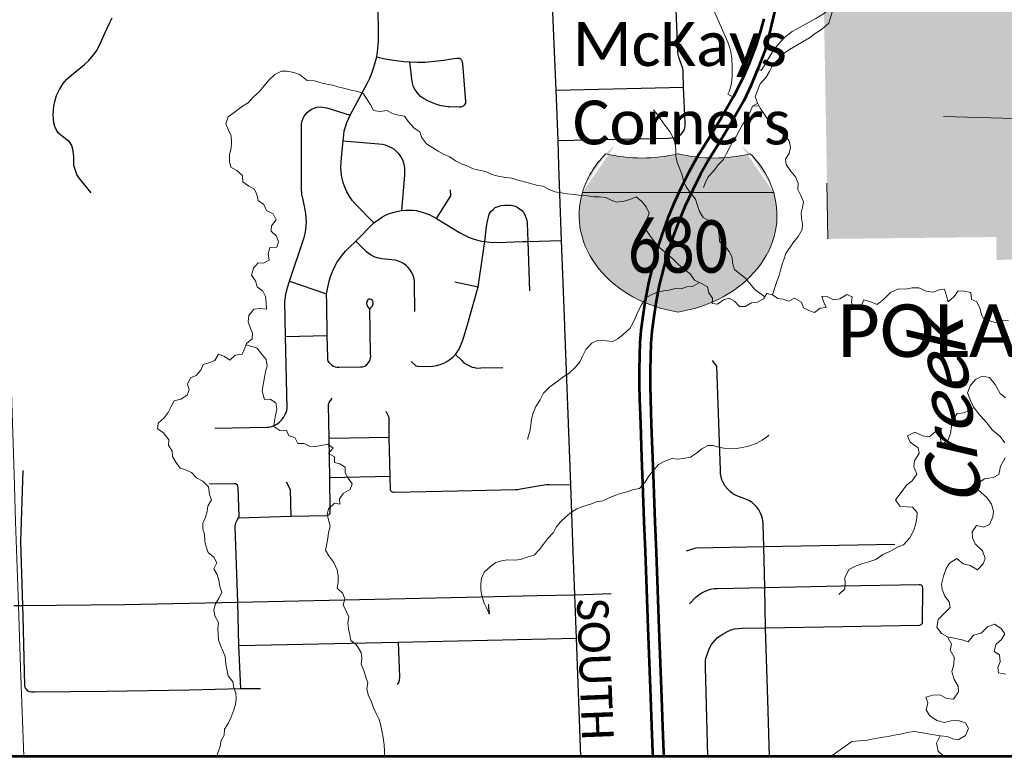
# Model space of a CAD drawing. Header units: feet. Extents: x 14.58 to 21.38, y 7.74 to 14.55.
# Tile 5 of 73: x 17.58 to 19.35, y 7.75 to 9.07. Entities that reach past the tile are written whole.
import ezdxf

# ---------------------------------------------------------------- set-up
doc = ezdxf.new("R2010")
doc.units = ezdxf.units.FT
doc.header["$LTSCALE"] = 20
doc.header["$MEASUREMENT"] = 0
doc.linetypes.add('DGN1', pattern=[0.206429, 0, -0.206429])
doc.linetypes.add('rr2', pattern=[0])
for name, color, linetype, lineweight in [('GM_X_City_Street', 7, 'Continuous', 0), ('GM_X_Corporation', 7, 'DGN1', 13), ('GM_X_Corporation_Text', 7, 'Continuous', 13), ('GM_X_County_Road', 3, 'Continuous', 30), ('GM_X_County_Road_Text', 3, 'Continuous', 0), ('GM_X_Interchange_Ramps', 1, 'Continuous', 13), ('GM_X_Interstate_Route', 1, 'Continuous', 53), ('GM_X_Interstate_Shield', 7, 'Continuous', 0), ('GM_X_Minor_Lake', 5, 'Continuous', 0), ('GM_X_Minor_River', 5, 'Continuous', 0), ('GM_X_Minor_River_Text', 5, 'Continuous', 0), ('GM_X_Rail_Line', 7, 'rr2', 13), ('GM_X_Unincorporated_Text', 7, 'Continuous', 0)]:
    doc.layers.add(name, color=color, linetype=linetype, lineweight=lineweight)
doc.layers.add('GM_X_Interstate_Location', color=7, linetype='Continuous', lineweight=13, plot=False)
doc.layers.add('GM_X_Township_Road', color=252, linetype='Continuous', lineweight=30, true_color=0x696969)
doc.styles.add('Slanted Normal (0.14) Font 31', font='dgn031.shx', dxfattribs={"height": 0.14})

# ---------------------------------------------------------------- blocks, each defined once
blk = doc.blocks.new('DGN_COMPLEXSHAPE12')
at = {"layer": 'GM_X_Interstate_Shield', "color": 1, "linetype": 'Continuous', "lineweight": 0}
for p, q in [((18.6345, 8.8325), (18.6345, 8.8325)), ((18.7642, 8.8325), (18.7642, 8.8325)), ((18.8939, 8.8325), (18.8939, 8.8325)), ((18.9359, 8.763), (18.5925, 8.763)), ((18.5925, 8.763), (18.5925, 8.763)), ((18.9359, 8.763), (18.9359, 8.763))]:
    blk.add_line(p, q, dxfattribs=at)
for centre, start_param, end_param in [((18.8086, 8.7224), 2.47259, 2.911027), ((18.6993, 9.0023), 4.415841, 5.008937), ((18.829, 9.0023), 4.415841, 5.008937), ((18.7198, 8.7224), 0.230566, 0.669003)]:
    blk.add_ellipse(centre, major_axis=(0.2219, 0), ratio=0.8, start_param=start_param, end_param=end_param, dxfattribs=at)
blk = doc.blocks.new('DGN_COMPLEXSHAPE13')
at = {"layer": 'GM_X_Interstate_Shield', "color": 5, "lineweight": 0}
for p, q in [((18.9359, 8.763), (18.5925, 8.763)), ((18.5925, 8.763), (18.5925, 8.763)), ((18.9359, 8.763), (18.9359, 8.763)), ((18.7642, 8.5484), (18.7642, 8.5484))]:
    blk.add_line(p, q, dxfattribs=at)
for centre, start_param, end_param in [((18.8086, 8.7224), 2.911027, 4.511031), ((18.7198, 8.7224), 4.913747, 6.513751)]:
    blk.add_ellipse(centre, major_axis=(0.2219, 0), ratio=0.8, start_param=start_param, end_param=end_param, dxfattribs=at)
blk = doc.blocks.new('M1-1_32')
at = {"layer": 'GM_X_Interstate_Shield', "linetype": 'rr2'}
h = blk.add_hatch(color=1, dxfattribs=at)
edge = h.paths.add_edge_path()
edge.add_line((-0.1717, 0.0666), (-0.1717, 0.0666))
edge.add_ellipse((0.0444, 0.026), major_axis=(0.2219, 0), ratio=0.8, start_angle=501.669, end_angle=526.7896, ccw=False)
edge.add_line((-0.1297, 0.1361), (-0.1297, 0.1361))
edge.add_ellipse((-0.0649, 0.3059), major_axis=(0.2219, 0), ratio=0.8, start_angle=253.0091, end_angle=286.9909)
edge.add_line((0, 0.1361), (0, 0.1361))
edge.add_ellipse((0.0649, 0.3059), major_axis=(0.2219, 0), ratio=0.8, start_angle=253.0091, end_angle=286.9909)
edge.add_line((0.1297, 0.1361), (0.1297, 0.1361))
edge.add_ellipse((-0.0444, 0.026), major_axis=(0.2219, 0), ratio=0.8, start_angle=373.2104, end_angle=398.331, ccw=False)
edge.add_line((0.1717, 0.0666), (0.1717, 0.0666))
edge.add_line((0.1717, 0.0666), (-0.1717, 0.0666))
h = blk.add_hatch(color=5, dxfattribs=at)
edge = h.paths.add_edge_path()
edge.add_line((-0.1717, 0.0666), (-0.1717, 0.0666))
edge.add_ellipse((0.0444, 0.026), major_axis=(0.2219, 0), ratio=0.8, start_angle=166.7896, end_angle=258.463)
edge.add_line((0, -0.148), (0, -0.148))
edge.add_ellipse((-0.0444, 0.026), major_axis=(0.2219, 0), ratio=0.8, start_angle=-78.463, end_angle=13.2104)
edge.add_line((0.1717, 0.0666), (0.1717, 0.0666))
edge.add_line((0.1717, 0.0666), (-0.1717, 0.0666))
at = {"layer": 'GM_X_Interstate_Shield', "color": 1, "linetype": 'Continuous', "lineweight": 0}
blk.add_blockref('DGN_COMPLEXSHAPE12', (-18.7642, -8.6964), dxfattribs=at)
at = {"layer": 'GM_X_Interstate_Shield', "color": 5, "lineweight": 0}
blk.add_blockref('DGN_COMPLEXSHAPE13', (-18.7642, -8.6964), dxfattribs=at)
at = {"layer": 'GM_X_Interstate_Shield', "color": 7, "linetype": 'Continuous', "lineweight": 0, "true_color": 0xffffff, "insert": (0, -0.0786), "char_height": 0.094697, "attachment_point": 8, "line_spacing_factor": 0.8, "style": 'Slanted Normal (0.14) Font 31'}
blk.add_mtext('{\\fCalibri Light|b0|i0|c0|p34;\\W0.8;680}', dxfattribs=at)

msp = doc.modelspace()

# ---------------------------------------------------------------- hatches: boundary and pattern name
at = {"layer": 'GM_X_Corporation', "linetype": 'rr2', "true_color": 0x009696}
msp.add_hatch(color=134, dxfattribs=at).paths.add_polyline_path([(19.0332, 8.6798), (19.0245, 9.1758), (19.3106, 9.188), (19.3993, 9.1918), (19.3865, 9.3379), (19.3808, 9.4031), (19.1489, 9.3982), (19.1486, 9.4533), (19.1482, 9.532), (19.1476, 9.6329), (19.147, 9.7549), (19.1465, 9.8395), (19.146, 9.9342), (19.1457, 9.9801), (19.2138, 9.9802), (19.4995, 9.9804), (19.4958, 10.0849), (19.7263, 10.0885), (19.73, 9.8978), (19.7307, 9.8594), (19.6936, 9.858), (19.7376, 9.6865), (19.8374, 9.6865), (19.8404, 9.674), (20.0105, 9.6758), (20.0186, 9.6759), (20.0241, 9.4342), (20.0242, 9.4146), (20.0105, 9.1615), (20.1407, 9.1639), (20.1461, 9.1035), (20.2156, 9.1054), (20.2643, 9.1067), (20.2682, 9.0217), (20.4857, 9.0264), (20.4862, 8.8236), (20.4509, 8.8244), (20.2766, 8.7333), (20.1743, 8.7034), (20.0946, 8.8274), (19.9973, 8.7653), (19.906, 8.7104), (19.8934, 8.551), (19.8775, 8.5487), (19.8578, 8.5451), (19.8404, 8.5388), (19.8237, 8.5349), (19.8092, 8.5328), (19.814, 8.5427), (19.7958, 8.5497), (19.7836, 8.5586), (19.772, 8.5687), (19.7678, 8.5743), (19.7638, 8.5839), (19.7625, 8.5941), (19.7371, 8.6089), (19.7003, 8.5783), (19.6314, 8.551), (19.6136, 8.5622), (19.569, 8.5554), (19.5632, 8.5994), (19.5379, 8.6471), (19.5204, 8.6494), (19.3356, 8.6417), (19.3351, 8.6831)])

# ---------------------------------------------------------------- linework, layer by layer
at = {"layer": 'GM_X_City_Street'}
msp.add_line((19.2404, 8.8996), (19.4914, 8.8921), dxfattribs=at)
at = {"layer": 'GM_X_Corporation', "flags": 128}
msp.add_lwpolyline([(19.0332, 8.6798), (19.0245, 9.1758), (19.3106, 9.188), (19.3993, 9.1918), (19.3865, 9.3379), (19.3808, 9.4031), (19.1489, 9.3982), (19.1486, 9.4533), (19.1482, 9.532), (19.1476, 9.6329), (19.147, 9.7549), (19.1465, 9.8395), (19.146, 9.9342), (19.1457, 9.9801), (19.2138, 9.9802), (19.4995, 9.9804), (19.4958, 10.0849), (19.7263, 10.0885), (19.73, 9.8978), (19.7307, 9.8594), (19.6936, 9.858), (19.7376, 9.6865), (19.8374, 9.6865), (19.8404, 9.674), (20.0105, 9.6758), (20.0186, 9.6759), (20.0241, 9.4342), (20.0242, 9.4146), (20.0105, 9.1615), (20.1407, 9.1639), (20.1461, 9.1035), (20.2156, 9.1054), (20.2643, 9.1067), (20.2682, 9.0217), (20.4857, 9.0264), (20.4862, 8.8236), (20.4509, 8.8244), (20.2766, 8.7333), (20.1743, 8.7034), (20.0946, 8.8274), (19.9973, 8.7653), (19.906, 8.7104), (19.8934, 8.551), (19.8775, 8.5487), (19.8578, 8.5451), (19.8404, 8.5388), (19.8237, 8.5349), (19.8092, 8.5328), (19.814, 8.5427), (19.7958, 8.5497), (19.7836, 8.5586), (19.772, 8.5687), (19.7678, 8.5743), (19.7638, 8.5839), (19.7625, 8.5941), (19.7371, 8.6089), (19.7003, 8.5783), (19.6314, 8.551), (19.6136, 8.5622), (19.569, 8.5554), (19.5632, 8.5994), (19.5379, 8.6471), (19.5204, 8.6494), (19.3356, 8.6417), (19.3351, 8.6831), (19.0332, 8.6798)], dxfattribs=at)
at = {"layer": 'GM_X_County_Road', "flags": 128}
for points in [[(18.5611, 8.5208), (18.5609, 8.5247), (18.5553, 8.677), (18.5505, 8.811), (18.5489, 8.8561), (18.5453, 8.9466), (18.5398, 9.086), (18.5372, 9.1706), (18.5296, 9.3761), (18.527, 9.4517), (18.5219, 9.5817), (18.509, 9.9262), (18.5061, 10.0173)], [(18.5899, 7.7517), (18.5818, 7.9636), (18.5788, 8.0413), (18.5762, 8.1193), (18.5716, 8.2386), (18.5665, 8.3808), (18.5611, 8.5208)]]:
    msp.add_lwpolyline(points, dxfattribs=at)
at = {"layer": 'GM_X_Interchange_Ramps', "flags": 128}
for points in [[(18.819, 9.1768), (18.8185, 9.1642), (18.8194, 9.1198), (18.8225, 9.1053), (18.8279, 9.0915), (18.844, 9.0543), (18.8533, 9.0327), (18.8581, 9.018), (18.8605, 9.0038), (18.8614, 8.9883), (18.8613, 8.9721), (18.8599, 8.9588), (18.8568, 8.9456), (18.8535, 8.9392), (18.8633, 8.934)], [(18.9075, 8.9847), (18.9131, 8.9818), (18.9187, 8.99), (18.9272, 9.0043), (18.9357, 9.0183), (18.9443, 9.0288), (18.9554, 9.0409), (18.9692, 9.0515), (19.0115, 9.075), (19.0272, 9.0846), (19.0364, 9.0941), (19.0424, 9.1042), (19.0461, 9.1166), (19.0475, 9.1298), (19.0475, 9.1717), (19.047, 9.1817)]]:
    msp.add_lwpolyline(points, dxfattribs=at)
at = {"layer": 'GM_X_Interstate_Route', "flags": 128}
for points in [[(18.937, 9.0868), (18.932, 9.0642), (18.9264, 9.0412), (18.9197, 9.0173), (18.9075, 8.9847), (18.895, 8.9545), (18.882, 8.9275), (18.8616, 8.8907), (18.8379, 8.8523), (18.8185, 8.8201), (18.804, 8.7948), (18.7906, 8.768), (18.7771, 8.7393), (18.7664, 8.7127), (18.7555, 8.6844), (18.7456, 8.6551), (18.7379, 8.6268), (18.7303, 8.5967), (18.7247, 8.5679), (18.7213, 8.5444), (18.7171, 8.5145), (18.7157, 8.4926), (18.7147, 8.4686), (18.714, 8.4436), (18.7142, 8.4153), (18.7147, 8.3924), (18.7163, 8.347), (18.7186, 8.2866), (18.7203, 8.2403), (18.7227, 8.1715), (18.7247, 8.1179), (18.7273, 8.0503), (18.7298, 7.981), (18.7323, 7.9187), (18.7344, 7.8566), (18.7364, 7.8052), (18.7382, 7.7581), (18.7385, 7.7517)], [(18.9182, 9.0744), (18.9108, 9.0486), (18.9037, 9.0257), (18.8915, 8.9932), (18.8807, 8.9682), (18.8633, 8.934), (18.842, 8.8976), (18.818, 8.8578), (18.7982, 8.826), (18.7834, 8.7996), (18.7696, 8.7718), (18.7568, 8.7435), (18.7453, 8.7158), (18.7351, 8.6872), (18.7254, 8.6581), (18.7176, 8.6287), (18.7106, 8.5979), (18.705, 8.5691), (18.7015, 8.5456), (18.6974, 8.5156), (18.6959, 8.4938), (18.6949, 8.4698), (18.6943, 8.4447), (18.6944, 8.4165), (18.6949, 8.3936), (18.6966, 8.3482), (18.6989, 8.2878), (18.7005, 8.2414), (18.703, 8.1727), (18.705, 8.119), (18.7076, 8.0514), (18.7101, 7.9822), (18.7125, 7.9198), (18.7147, 7.8578), (18.7167, 7.8063), (18.7185, 7.7593), (18.7188, 7.7517)], [(14.577, 7.7517), (19.5613, 7.7517)]]:
    msp.add_lwpolyline(points, dxfattribs=at)
at = {"layer": 'GM_X_Minor_Lake'}
for p, q in [((19.0068, 7.7527), (19.0022, 7.7517)), ((19.0078, 7.7517), (19.0068, 7.7527))]:
    msp.add_line(p, q, dxfattribs=at)
at = {"layer": 'GM_X_Minor_River'}
for p, q in [((19.0593, 7.7663), (19.0389, 7.7517)), ((19.2566, 7.7533), (19.26, 7.7517))]:
    msp.add_line(p, q, dxfattribs=at)
at = {"layer": 'GM_X_Minor_River', "flags": 128}
for points in [[(19.0311, 9.2411), (19.0389, 9.2272), (19.043, 9.2159), (19.0448, 9.2022), (19.0439, 9.1923), (19.0445, 9.181), (19.0452, 9.1669), (19.0469, 9.1555), (19.0494, 9.1446), (19.0493, 9.1313), (19.0484, 9.1199), (19.0471, 9.1092), (19.0348, 9.0665)], [(18.9338, 8.5795), (18.9414, 8.6031), (18.9458, 8.6142), (18.9483, 8.6237), (18.9511, 8.6344), (18.9544, 8.6443), (18.9573, 8.6538), (18.9699, 8.6722), (18.9799, 8.6841), (18.9869, 8.6964), (18.9876, 8.7063), (18.9855, 8.7169), (18.985, 8.7264), (18.9875, 8.7359), (18.9892, 8.7462), (18.9841, 8.7586), (18.979, 8.7684), (18.98, 8.7795), (18.9749, 8.7912), (18.966, 8.8017), (18.9583, 8.813), (18.957, 8.8228), (18.9637, 8.8332), (18.9662, 8.8446), (18.9633, 8.8555), (18.9548, 8.8664), (18.9453, 8.8731), (18.9353, 8.8817), (18.9264, 8.8915), (18.9194, 8.9028), (18.9113, 8.9144), (18.9062, 8.925), (18.9027, 8.9352), (18.9067, 8.9459), (18.9114, 8.9581), (18.9226, 8.97), (18.9281, 8.98), (18.9337, 8.9907), (18.9426, 9.0003), (18.9527, 9.0115), (18.9643, 9.0192), (18.9755, 9.0262), (18.9887, 9.0336), (19, 9.0406), (19.0101, 9.0483), (19.0198, 9.0542), (19.0299, 9.0623), (19.0348, 9.0665)], [(18.112, 8.963), (18.0988, 8.9636), (18.0853, 8.9744), (18.0747, 8.9781), (18.0629, 8.9809), (18.0527, 8.9808), (18.0406, 8.9749), (18.0302, 8.9642), (18.0216, 8.9545), (18.0127, 8.9438), (18.0022, 8.9338), (17.9929, 8.9238), (17.9828, 8.9179), (17.9727, 8.9102), (17.9569, 8.8986), (17.9529, 8.8864), (17.9577, 8.8747), (17.9624, 8.8649), (17.9629, 8.8535), (17.9627, 8.8425), (17.9598, 8.8314), (17.9593, 8.8185), (17.9621, 8.8087), (17.9728, 8.8024), (17.9827, 8.7934), (17.9833, 8.782), (17.994, 8.7746), (18.0039, 8.7694), (18.0083, 8.7592), (18.0107, 8.7486), (18.0214, 8.7415), (18.0261, 8.7306), (18.0376, 8.7247), (18.0434, 8.7141), (18.0349, 8.7034), (18.0342, 8.6939), (18.0439, 8.6845), (18.0474, 8.6747), (18.0442, 8.6651), (18.0317, 8.6642), (18.0292, 8.6532), (18.0309, 8.6414), (18.0203, 8.6363), (18.0109, 8.637), (18.0027, 8.627), (17.9991, 8.6148), (18.0064, 8.6046), (18.0092, 8.594), (18.0196, 8.5862), (18.0243, 8.5764), (18.0256, 8.5658), (18.0261, 8.5536), (18.0144, 8.555), (18.003, 8.5537), (17.9941, 8.5422), (17.9928, 8.5311), (17.9967, 8.5206), (18.001, 8.5104), (18, 8.5005), (17.9899, 8.4924), (17.9867, 8.4825), (17.9823, 8.4729), (17.9698, 8.4712), (17.9601, 8.4623), (17.9505, 8.4687), (17.9398, 8.4731), (17.9332, 8.4616), (17.9226, 8.4573), (17.9125, 8.4545), (17.9084, 8.4445), (17.8995, 8.4349), (17.8893, 8.4306), (17.8842, 8.4191), (17.887, 8.4089), (17.8834, 8.3994), (17.8721, 8.3924), (17.8604, 8.3892), (17.8549, 8.3789), (17.8497, 8.3682), (17.8423, 8.3586), (17.8318, 8.3493), (17.8305, 8.339), (17.8404, 8.3327), (17.8509, 8.3192), (17.8499, 8.3097), (17.8565, 8.2992), (17.857, 8.2897), (17.8632, 8.2791), (17.8713, 8.2686), (17.8808, 8.2657), (17.8911, 8.2609), (17.9004, 8.2512), (17.9114, 8.2452), (17.9218, 8.2351), (17.9235, 8.2215), (17.9275, 8.2117), (17.9208, 8.2006), (17.9195, 8.191), (17.9166, 8.1808), (17.9118, 8.1697), (17.9116, 8.1598)], [(19.043, 8.5703), (19.0316, 8.5763), (19.0221, 8.5773), (19.0253, 8.5674), (19.03, 8.5565), (19.0194, 8.5556), (19.0089, 8.5475), (18.9986, 8.5511), (18.9891, 8.5559), (18.9855, 8.5665), (18.9733, 8.5732), (18.9627, 8.5681), (18.9528, 8.5714), (18.9433, 8.5728), (18.9338, 8.5795), (18.9235, 8.5816), (18.9176, 8.572), (18.9067, 8.5662), (18.8961, 8.5653), (18.8848, 8.5587), (18.8746, 8.5585), (18.8654, 8.5683), (18.8558, 8.5735), (18.8456, 8.5707), (18.8348, 8.5629), (18.8253, 8.5639), (18.8263, 8.5734), (18.8193, 8.5832), (18.8173, 8.5938), (18.8066, 8.5997), (18.794, 8.6056), (18.7858, 8.6173), (18.7744, 8.6255), (18.7644, 8.6345), (18.7548, 8.6442), (18.7433, 8.6535), (18.7317, 8.664), (18.7225, 8.6738), (18.7148, 8.6843), (18.7078, 8.6948), (18.7073, 8.7043), (18.7086, 8.7157), (18.7126, 8.726), (18.7071, 8.737), (18.699, 8.7471), (18.6891, 8.7553), (18.6778, 8.7506), (18.6668, 8.7474), (18.654, 8.7457), (18.6445, 8.749), (18.6345, 8.7538), (18.6232, 8.7552), (18.6133, 8.7554), (18.6015, 8.7568), (18.5886, 8.7577), (18.5788, 8.7595), (18.5651, 8.7604), (18.5549, 8.7626), (18.5431, 8.7643), (18.5332, 8.7683), (18.5221, 8.7743), (18.5122, 8.7753), (18.4978, 8.7796), (18.4864, 8.7825), (18.4769, 8.785), (18.4662, 8.7887), (18.4552, 8.79), (18.4415, 8.7925), (18.4301, 8.7954), (18.419, 8.8009), (18.4076, 8.8031), (18.3966, 8.8052), (18.3871, 8.8104), (18.3768, 8.8136), (18.365, 8.8199), (18.355, 8.827), (18.3436, 8.8318), (18.334, 8.837), (18.3245, 8.8433), (18.313, 8.8504), (18.3037, 8.862), (18.3009, 8.8718), (18.2906, 8.8785), (18.2806, 8.8898), (18.2732, 8.8999), (18.2626, 8.9017), (18.2531, 8.9042), (18.242, 8.9098), (18.2291, 8.9084), (18.2178, 8.9098), (18.2123, 8.92), (18.2065, 8.9298), (18.1991, 8.9403), (18.1896, 8.944), (18.1778, 8.9468), (18.1664, 8.9497), (18.1539, 8.9526), (18.1443, 8.9555), (18.1341, 8.9576), (18.1231, 8.9597), (18.112, 8.963)], [(18.9071, 8.9232), (18.8976, 8.9177), (18.909, 8.9186), (18.898, 8.9181), (18.8936, 8.9077), (18.8885, 8.8963), (18.8807, 8.8855), (18.8744, 8.8748), (18.8685, 8.8637), (18.8618, 8.8538), (18.8563, 8.8431), (18.8508, 8.832), (18.846, 8.822), (18.8363, 8.8124), (18.8285, 8.802), (18.8185, 8.7913), (18.813, 8.7798), (18.81, 8.7718)], [(18.9199, 8.5757), (18.9022, 8.5893), (18.8926, 8.6002), (18.8848, 8.6099), (18.8749, 8.617), (18.8653, 8.6248), (18.8621, 8.637), (18.8612, 8.6472), (18.8561, 8.657), (18.8484, 8.6671), (18.8388, 8.675), (18.8382, 8.6864), (18.8365, 8.6974), (18.8311, 8.7079), (18.8208, 8.7123), (18.8093, 8.7179), (18.8027, 8.7288), (18.7988, 8.7413), (18.7956, 8.7511), (18.7867, 8.7627), (18.7786, 8.7729), (18.7739, 8.7834), (18.7714, 8.7944), (18.7671, 8.8069), (18.7628, 8.8171), (18.7603, 8.8284), (18.7602, 8.8391), (18.7592, 8.8512), (18.7557, 8.861), (18.7494, 8.8727), (18.7405, 8.884), (18.732, 8.896), (18.7243, 8.9062), (18.7201, 8.911)], [(18.8026, 8.6016), (18.79, 8.5942), (18.7798, 8.5937), (18.7696, 8.5901), (18.7594, 8.5907), (18.7484, 8.5879), (18.7386, 8.5866), (18.7272, 8.5842), (18.7175, 8.5803), (18.7077, 8.5748), (18.6992, 8.5626), (18.6925, 8.5499), (18.6878, 8.5385), (18.683, 8.5285), (18.6775, 8.519), (18.6659, 8.5082), (18.6562, 8.5004), (18.6464, 8.4958), (18.6358, 8.4967), (18.6198, 8.4973), (18.6093, 8.493), (18.5985, 8.4814), (18.5933, 8.4707), (18.5886, 8.4596), (18.58, 8.45), (18.5688, 8.4392), (18.5576, 8.4319), (18.5452, 8.4222), (18.534, 8.4145), (18.5231, 8.4029), (18.5169, 8.3914), (18.5091, 8.3792), (18.504, 8.3662), (18.5015, 8.3559), (18.5001, 8.3453), (18.4984, 8.3346), (18.4948, 8.3228), (18.4945, 8.3197)], [(19.3568, 8.534), (19.347, 8.5331), (19.3334, 8.5301), (19.3238, 8.5326), (19.3139, 8.5335), (19.3084, 8.5436), (19.3055, 8.5561), (19.2999, 8.5674), (19.2904, 8.571), (19.2897, 8.5839), (19.2772, 8.5859), (19.2665, 8.5868), (19.2595, 8.5764), (19.2487, 8.5671), (19.2459, 8.5776), (19.2422, 8.5897), (19.2324, 8.5884), (19.2218, 8.5843), (19.2093, 8.586), (19.1962, 8.5922), (19.1841, 8.5919), (19.1724, 8.5897), (19.1595, 8.5902), (19.1456, 8.5835), (19.1333, 8.5714), (19.1214, 8.5624), (19.1114, 8.5664), (19.0973, 8.5707), (19.093, 8.5595), (19.0798, 8.5547), (19.0754, 8.5664), (19.0767, 8.5759), (19.0672, 8.5799), (19.0544, 8.5724), (19.043, 8.5703)], [(17.9891, 8.4898), (17.9995, 8.4868), (18.009, 8.4839), (18.0171, 8.4734), (18.0252, 8.4636), (18.0273, 8.4519), (18.0244, 8.442), (18.0223, 8.4309), (18.0202, 8.4184), (18.0181, 8.4069), (18.0225, 8.3918), (18.0327, 8.3923), (18.0427, 8.3856), (18.0447, 8.375), (18.0419, 8.3632), (18.0405, 8.3533), (18.0388, 8.3434), (18.0499, 8.336), (18.0616, 8.3365), (18.0659, 8.3264), (18.0769, 8.3238), (18.0824, 8.3129), (18.0934, 8.3127), (18.1029, 8.3083), (18.1139, 8.3077), (18.1241, 8.3093), (18.1358, 8.3114), (18.1454, 8.3043), (18.1372, 8.2947), (18.1479, 8.2891), (18.1477, 8.2789), (18.1576, 8.2764), (18.1671, 8.2704), (18.1673, 8.2602), (18.1724, 8.2504), (18.1797, 8.2402), (18.1761, 8.2303), (18.1637, 8.2233), (18.1566, 8.2133), (18.1575, 8.2038), (18.1477, 8.2056), (18.1372, 8.1956), (18.1347, 8.1857), (18.1379, 8.1743), (18.14, 8.1641), (18.1371, 8.1534), (18.1357, 8.1432), (18.1344, 8.1333), (18.1315, 8.1215), (18.1377, 8.1113), (18.1466, 8.0996), (18.1525, 8.086), (18.1542, 8.0758), (18.1547, 8.0644), (18.1526, 8.0534), (18.1626, 8.0437), (18.1662, 8.0335), (18.1637, 8.0236), (18.168, 8.0134), (18.1735, 8.002), (18.1721, 7.9918), (18.173, 7.9796), (18.1755, 7.9694), (18.1771, 7.9592), (18.1875, 7.9517), (18.196, 7.9382), (18.1969, 7.9276), (18.1956, 7.9173), (18.2011, 7.9041), (18.2039, 7.8935), (18.2078, 7.8833), (18.2061, 7.8734), (18.2085, 7.862), (18.214, 7.8496), (18.218, 7.8386), (18.2227, 7.8288), (18.2274, 7.819), (18.2305, 7.8092), (18.2326, 7.7974), (18.2354, 7.7853), (18.2368, 7.7721), (18.2377, 7.7611), (18.2378, 7.7517)], [(19.3518, 8.3945), (19.3422, 8.4022), (19.3331, 8.4184), (19.323, 8.4311), (19.3096, 8.4338), (19.2976, 8.4275), (19.288, 8.4163), (19.2837, 8.4036), (19.2897, 8.3882), (19.2957, 8.3765), (19.3058, 8.3638), (19.3179, 8.3497), (19.3284, 8.3366), (19.3419, 8.3251), (19.3505, 8.3139)], [(19.2954, 8.3771), (19.2773, 8.3678), (19.2648, 8.3668), (19.2559, 8.3536), (19.2546, 8.3441), (19.253, 8.3308), (19.2484, 8.3181), (19.2368, 8.3111), (19.2342, 8.3243), (19.2264, 8.3344), (19.2148, 8.325), (19.2027, 8.3263), (19.1889, 8.3332), (19.1757, 8.3265), (19.1809, 8.3152), (19.1948, 8.3052), (19.1965, 8.2954), (19.1885, 8.2815), (19.1875, 8.2709), (19.1924, 8.258), (19.1843, 8.2457), (19.1742, 8.2379), (19.1646, 8.2252), (19.1543, 8.212), (19.1621, 8.2004), (19.1747, 8.1991), (19.1849, 8.1986), (19.1931, 8.1889), (19.1925, 8.1786), (19.1901, 8.1672), (19.1873, 8.1572), (19.18, 8.1434), (19.1685, 8.131), (19.158, 8.127), (19.1441, 8.1191), (19.1317, 8.1139), (19.119, 8.1049), (19.1062, 8.1004), (19.0938, 8.0971), (19.0836, 8.0931), (19.0708, 8.0867), (19.0636, 8.0717), (19.0642, 8.0619), (19.0636, 8.052), (19.0528, 8.0419)], [(18.4249, 8.007), (18.4239, 8.0249), (18.4257, 8.0067), (18.4214, 8.0169), (18.4163, 8.0267), (18.4131, 8.038), (18.4106, 8.0498), (18.4105, 8.0608), (18.4115, 8.0714), (18.4162, 8.0821), (18.4278, 8.0921), (18.4375, 8.0995), (18.4477, 8.1023), (18.4583, 8.1039), (18.4712, 8.1037), (18.4818, 8.105), (18.4954, 8.1098), (18.5059, 8.1126), (18.5149, 8.1222), (18.523, 8.1322), (18.5301, 8.1418), (18.5405, 8.1529), (18.5457, 8.1629), (18.5531, 8.1725), (18.5628, 8.181), (18.5729, 8.1898), (18.5827, 8.1957), (18.5932, 8.2), (18.6072, 8.204), (18.6177, 8.2079), (18.6291, 8.21), (18.6407, 8.2151), (18.6509, 8.2198), (18.6607, 8.2229), (18.6724, 8.2261), (18.6841, 8.2301), (18.695, 8.2321), (18.7051, 8.2437), (18.711, 8.2536), (18.7188, 8.2632), (18.7289, 8.2751), (18.7416, 8.2818), (18.7537, 8.2861), (18.7636, 8.2847), (18.7738, 8.286), (18.7866, 8.2881), (18.7971, 8.2955), (18.8072, 8.3032), (18.8174, 8.309), (18.8272, 8.3095), (18.8367, 8.3063), (18.8462, 8.3045), (18.8576, 8.3031), (18.869, 8.304), (18.8796, 8.3057), (18.8905, 8.3081), (18.9045, 8.3129), (18.915, 8.3187), (18.9251, 8.3261), (18.927, 8.3276)], [(19.3511, 8.2869), (19.343, 8.2719), (19.3396, 8.2574), (19.3294, 8.2519), (19.3143, 8.2493), (19.3027, 8.2414), (19.3034, 8.2293), (19.3181, 8.2159), (19.3267, 8.2039), (19.33, 8.1914), (19.3287, 8.1815), (19.3229, 8.1677), (19.3127, 8.163), (19.2998, 8.1657), (19.2917, 8.1545), (19.2927, 8.1439), (19.2974, 8.133), (19.3102, 8.12), (19.3151, 8.1068), (19.3119, 8.0972), (19.3015, 8.086), (19.2884, 8.094), (19.2758, 8.0972), (19.2646, 8.1064), (19.2512, 8.0982), (19.2453, 8.0886), (19.2403, 8.0748), (19.2368, 8.0603), (19.2378, 8.0508), (19.2426, 8.0391), (19.2504, 8.029), (19.2525, 8.0188), (19.2413, 8.0072), (19.2309, 7.997), (19.2286, 7.9833), (19.2368, 7.9721), (19.2479, 7.9659), (19.2546, 7.9531), (19.2526, 7.942), (19.2593, 7.9293), (19.2592, 7.9163), (19.2553, 7.9037), (19.2598, 7.8894), (19.2665, 7.8777), (19.2671, 7.8675), (19.2586, 7.854), (19.2465, 7.8556), (19.2338, 7.8618), (19.2213, 7.8612), (19.2089, 7.8579), (19.2125, 7.8477), (19.2093, 7.8351), (19.2153, 7.825), (19.2283, 7.8161), (19.2425, 7.8122), (19.2545, 7.8155), (19.267, 7.8162), (19.28, 7.8119), (19.2852, 7.8014), (19.2801, 7.7891), (19.267, 7.7812), (19.2571, 7.7829), (19.2468, 7.7872), (19.2342, 7.7885), (19.2281, 7.7754), (19.231, 7.7611), (19.2407, 7.7517)], [(17.9116, 8.1598), (17.9144, 8.1496), (17.915, 8.1374), (17.9178, 8.1272), (17.9213, 8.117), (17.9313, 8.1088), (17.9371, 8.0986), (17.9316, 8.0879), (17.9375, 8.0778), (17.9403, 8.0675), (17.9423, 8.0566), (17.9459, 8.0456), (17.9404, 8.0353), (17.9341, 8.0242), (17.9312, 8.0139), (17.9333, 8.0037), (17.9399, 7.992), (17.9389, 7.9802), (17.9391, 7.9707), (17.94, 7.9605), (17.9435, 7.9506), (17.9475, 7.9408), (17.9518, 7.931), (17.9527, 7.9177), (17.9548, 7.9079), (17.9569, 7.8958), (17.9654, 7.8853), (17.9674, 7.875), (17.971, 7.8652), (17.9715, 7.8557), (17.9705, 7.8447), (17.9672, 7.8348), (17.9618, 7.821), (17.957, 7.8107), (17.9503, 7.8004), (17.9497, 7.7897), (17.9446, 7.7802), (17.9425, 7.7699), (17.9385, 7.7577), (17.937, 7.7517)], [(19.2479, 7.9659), (19.2738, 7.9607), (19.2849, 7.9568), (19.2945, 7.9692), (19.3081, 7.9725), (19.3192, 7.9837), (19.332, 7.989), (19.3439, 7.9812), (19.3506, 7.9715), (19.3444, 7.9615), (19.3343, 7.9525), (19.3312, 7.9395), (19.3408, 7.9337), (19.3422, 7.9211), (19.3382, 7.9112), (19.3392, 7.9013), (19.3525, 7.8989)], [(19.2342, 7.7885), (19.1886, 7.7963), (19.178, 7.7949), (19.1636, 7.7915), (19.1519, 7.7898), (19.141, 7.7873), (19.1281, 7.7855), (19.1149, 7.7829), (19.1009, 7.7803), (19.0895, 7.7793), (19.0763, 7.7783), (19.0593, 7.7663)]]:
    msp.add_lwpolyline(points, dxfattribs=at)
at = {"layer": 'GM_X_Rail_Line', "ltscale": 3.78788e-07, "flags": 128}
msp.add_lwpolyline([(17.5903, 7.7517), (17.5848, 7.911), (17.581, 8.0225), (17.5758, 8.1726), (17.573, 8.2574), (17.5683, 8.4047), (17.5649, 8.4956), (17.5619, 8.592), (17.5591, 8.6753), (17.5581, 8.697), (17.5572, 8.7107), (17.5563, 8.7252), (17.5551, 8.7376), (17.5534, 8.7491), (17.5514, 8.762), (17.549, 8.7755), (17.5446, 8.7972), (17.535, 8.8368), (17.4888, 9.0407), (17.4722, 9.1125), (17.4579, 9.1755), (17.4089, 9.3888), (17.3862, 9.4897), (17.3655, 9.5784), (17.3409, 9.6871), (17.321, 9.7736), (17.3141, 9.8052), (17.3101, 9.8286), (17.3081, 9.8461), (17.3068, 9.8583), (17.3058, 9.8715), (17.3051, 9.8894), (17.297, 10.2858), (17.2916, 10.5599), (17.2847, 10.8944), (17.2823, 11.0204), (17.2775, 11.253), (17.2742, 11.4194), (17.2699, 11.6231), (17.2695, 11.6703), (17.27, 11.6813), (17.2705, 11.6926), (17.2713, 11.7046), (17.2725, 11.7152), (17.2738, 11.7263), (17.275, 11.7368), (17.2767, 11.7477), (17.2788, 11.7592), (17.2818, 11.7741), (17.286, 11.7924), (17.3464, 12.0472), (17.408, 12.3034), (17.4265, 12.386), (17.4292, 12.3992), (17.4316, 12.4129), (17.4336, 12.4263), (17.4349, 12.4387), (17.4364, 12.4551), (17.4378, 12.4818), (17.4376, 12.497), (17.4374, 12.5108), (17.4372, 12.5225), (17.4368, 12.5318), (17.4358, 12.5433), (17.4346, 12.5525), (17.4333, 12.5649), (17.432, 12.5772), (17.431, 12.5872), (17.4307, 12.5975), (17.4311, 12.6074), (17.4318, 12.6173), (17.4332, 12.6306), (17.4351, 12.6445), (17.4368, 12.6593), (17.439, 12.6759), (17.4413, 12.696), (17.4476, 12.7478), (17.4548, 12.8033), (17.458, 12.8156), (17.4632, 12.8291), (17.4694, 12.8391), (17.476, 12.848), (17.4826, 12.8555), (17.4893, 12.8621), (17.5024, 12.8742), (17.5148, 12.8846), (17.5362, 12.9019), (17.5481, 12.9119), (17.5577, 12.9203), (17.5672, 12.9287), (17.5765, 12.9376), (17.5941, 12.9552), (17.6164, 12.9804), (17.6311, 12.9983), (17.6424, 13.0135), (17.6532, 13.0286), (17.6721, 13.0574)], dxfattribs=at)
at = {"layer": 'GM_X_Township_Road'}
for p, q in [((18.5453, 8.9466), (18.7742, 8.9519)), ((18.0674, 8.6038), (18.1337, 8.5813)), ((18.3638, 8.6028), (18.4059, 8.5937)), ((18.0602, 8.5047), (18.1348, 8.5066)), ((18.1385, 8.3225), (18.2462, 8.3243)), ((18.1398, 8.2521), (18.2478, 8.2543)), ((18.5788, 8.0413), (18.644, 8.0435)), ((18.9281, 7.7517), (18.9252, 7.8528))]:
    msp.add_line(p, q, dxfattribs=at)
at = {"layer": 'GM_X_Township_Road', "flags": 128}
for points in [[(18.5489, 8.8561), (18.7468, 8.8606), (18.7522, 8.8609), (18.7575, 8.8615), (18.7625, 8.8631), (18.7669, 8.8652), (18.7699, 8.8676), (18.7725, 8.8706), (18.7753, 8.875), (18.7766, 8.879), (18.7769, 8.8832), (18.7769, 8.8887), (18.7742, 8.9519), (18.7736, 8.9774), (18.7733, 8.9824), (18.7721, 8.9871), (18.7703, 8.9922), (18.7655, 9.0056), (18.7643, 9.0104), (18.7636, 9.0155), (18.7586, 9.1521), (18.7595, 9.1581), (18.7651, 9.1766)], [(18.2087, 8.9631), (18.2111, 8.9683), (18.2148, 8.977), (18.2187, 8.9878), (18.224, 9.0064), (18.2256, 9.0205), (18.2269, 9.0348), (18.2269, 9.0454), (18.2262, 9.0968), (18.2252, 9.167)], [(17.6764, 8.8473), (17.6722, 8.8536), (17.6676, 8.8577), (17.6569, 8.8659), (17.6526, 8.8695), (17.6491, 8.8747), (17.6463, 8.8812), (17.6443, 8.888), (17.6431, 8.9022), (17.6443, 8.9179), (17.646, 8.9264), (17.6493, 8.9369), (17.6552, 8.9489), (17.6614, 8.9583), (17.668, 8.9663), (17.6794, 8.9765), (17.6929, 8.987), (17.6995, 8.9928), (17.707, 8.9998), (17.7158, 9.0097), (17.7204, 9.0161), (17.7269, 9.0285), (17.7362, 9.0502), (17.7447, 9.0681), (17.7489, 9.076)], [(18.224, 9.0064), (18.2361, 9.0033), (18.2459, 9.0015), (18.2585, 8.9996), (18.2717, 8.9979), (18.2828, 8.9971), (18.2973, 8.9967), (18.3103, 8.997), (18.3268, 8.9985), (18.3443, 9.0004), (18.3581, 9.0026), (18.3675, 9.0038), (18.37, 9.004), (18.3719, 9.0037), (18.3738, 9.0029), (18.3753, 9.0014), (18.3764, 8.9993), (18.3771, 8.997), (18.3777, 8.994), (18.3832, 8.9262), (18.3828, 8.9233), (18.3818, 8.9212), (18.3804, 8.9194), (18.3786, 8.9178), (18.3768, 8.9167), (18.3744, 8.9161), (18.3714, 8.916), (18.3545, 8.9165), (18.3512, 8.9168), (18.3477, 8.9172), (18.3431, 8.9178), (18.3367, 8.9192), (18.3277, 8.9223), (18.3156, 8.9276), (18.3077, 8.9318), (18.3024, 8.9353), (18.2982, 8.9399), (18.2948, 8.944), (18.2917, 8.9488), (18.2893, 8.9541), (18.2879, 8.9593), (18.2869, 8.9663), (18.2854, 8.977), (18.2828, 8.997)], [(18.2186, 8.7084), (18.1863, 8.7414), (18.1803, 8.748), (18.1752, 8.7554), (18.1701, 8.7639), (18.1663, 8.7723), (18.1634, 8.781), (18.1613, 8.7904), (18.1598, 8.7992), (18.1593, 8.8083), (18.1598, 8.8168), (18.1605, 8.8258), (18.1635, 8.8556), (18.1645, 8.8667), (18.1655, 8.8737), (18.1675, 8.8808), (18.1702, 8.8887), (18.1758, 8.9015), (18.2067, 8.9587), (18.2087, 8.9631)], [(17.933, 8.3406), (18.0263, 8.3421), (18.0304, 8.3422), (18.0333, 8.3428), (18.037, 8.3439), (18.0408, 8.3456), (18.0443, 8.3475), (18.049, 8.3511), (18.0527, 8.3547), (18.0562, 8.3593), (18.059, 8.364), (18.0611, 8.3685), (18.0621, 8.3719), (18.0628, 8.3754), (18.0602, 8.5047), (18.0591, 8.567), (18.0594, 8.5717), (18.0599, 8.5759), (18.0606, 8.581), (18.0621, 8.5871), (18.0637, 8.5929), (18.0674, 8.6038), (18.0937, 8.6824), (18.0953, 8.6894), (18.0966, 8.6962), (18.0973, 8.7032), (18.0975, 8.7105), (18.0971, 8.7181), (18.0962, 8.725), (18.0952, 8.7325), (18.0914, 8.7497), (18.0896, 8.7601), (18.089, 8.7705), (18.0886, 8.7778), (18.0886, 8.886), (18.0899, 8.8917), (18.0921, 8.8974), (18.0954, 8.9024), (18.0989, 8.9063), (18.1024, 8.9095), (18.1064, 8.9122), (18.1114, 8.9143), (18.1166, 8.9158), (18.1219, 8.9164), (18.1271, 8.9163), (18.1342, 8.9147), (18.1758, 8.9015)], [(18.1635, 8.8556), (18.2272, 8.85), (18.2334, 8.8494), (18.2386, 8.8483), (18.2441, 8.8464), (18.2496, 8.8439), (18.2547, 8.8405), (18.259, 8.8368), (18.262, 8.8334), (18.2649, 8.8296), (18.2673, 8.826), (18.2697, 8.8214), (18.2717, 8.8165), (18.273, 8.8109), (18.2735, 8.8059), (18.2736, 8.8005), (18.2732, 8.7939), (18.2679, 8.7305)], [(17.7116, 8.7623), (17.6905, 8.7879), (17.6855, 8.7953), (17.6801, 8.8116), (17.68, 8.8275), (17.6785, 8.8406), (17.6764, 8.8473)], [(18.3311, 8.7166), (18.3566, 8.7572), (18.3563, 8.768)], [(18.1387, 8.4574), (18.1368, 8.4606), (18.1362, 8.4632), (18.1358, 8.4662), (18.1348, 8.5066), (18.134, 8.5631), (18.1337, 8.5813), (18.1358, 8.5929), (18.1385, 8.6042), (18.1409, 8.6122), (18.1441, 8.6216), (18.1483, 8.6301), (18.1523, 8.6374), (18.1573, 8.6448), (18.1622, 8.6514), (18.1676, 8.6575), (18.1734, 8.664), (18.186, 8.6756), (18.2186, 8.7084), (18.228, 8.7153), (18.2338, 8.7192), (18.2396, 8.7224), (18.2466, 8.7252), (18.2527, 8.727), (18.2599, 8.7288), (18.2679, 8.7305), (18.2755, 8.7312), (18.2818, 8.7314), (18.2885, 8.7311), (18.2948, 8.7305), (18.3008, 8.729), (18.3068, 8.7273), (18.3125, 8.7255), (18.3178, 8.7234), (18.3241, 8.7202), (18.3311, 8.7166), (18.3723, 8.6911), (18.3813, 8.6864), (18.3886, 8.683), (18.3968, 8.6799), (18.4046, 8.6776), (18.4122, 8.6759), (18.4175, 8.6751), (18.4268, 8.6741), (18.4413, 8.6731), (18.4858, 8.675)], [(18.2854, 8.4601), (18.2924, 8.4536), (18.2947, 8.4522), (18.297, 8.4513), (18.316, 8.4511), (18.3241, 8.4515), (18.331, 8.4528), (18.3377, 8.4544), (18.3439, 8.457), (18.3492, 8.4601), (18.3551, 8.4637), (18.3599, 8.4678), (18.3647, 8.4724), (18.3678, 8.4767), (18.3711, 8.4817), (18.3741, 8.4878), (18.3765, 8.4939), (18.3786, 8.5), (18.3873, 8.528), (18.4059, 8.5937), (18.4175, 8.6751), (18.4207, 8.702), (18.4223, 8.7114), (18.424, 8.719), (18.4255, 8.7242), (18.4284, 8.7289), (18.4323, 8.7328), (18.436, 8.7359), (18.4413, 8.7381), (18.4467, 8.7394), (18.4527, 8.74), (18.4588, 8.7404), (18.4644, 8.7401), (18.4702, 8.7388), (18.4751, 8.737), (18.4798, 8.7339), (18.4838, 8.7305), (18.4867, 8.7269), (18.4894, 8.7227), (18.4914, 8.7179), (18.4927, 8.7136), (18.4935, 8.7087), (18.4947, 8.6754), (18.4978, 8.5865)], [(18.2921, 8.5494), (18.2917, 8.6001), (18.2913, 8.6054), (18.2903, 8.6106), (18.2885, 8.6158), (18.2861, 8.6202), (18.283, 8.625), (18.2798, 8.6287), (18.2762, 8.6322), (18.2715, 8.6354), (18.2668, 8.6382), (18.2612, 8.6403), (18.2566, 8.6414), (18.2331, 8.6438), (18.2246, 8.6457), (18.2192, 8.6479), (18.2134, 8.6506), (18.209, 8.6534), (18.2051, 8.6567), (18.186, 8.6756)], [(18.4858, 8.675), (18.4947, 8.6754), (18.5553, 8.677)], [(18.1387, 8.4574), (18.1407, 8.4554), (18.1433, 8.4534), (18.1462, 8.4517), (18.1491, 8.4503), (18.1522, 8.4495), (18.1558, 8.4495), (18.1949, 8.4503), (18.1984, 8.4506), (18.2021, 8.4517), (18.2051, 8.4534), (18.2077, 8.456), (18.2095, 8.4586), (18.2114, 8.4619), (18.2125, 8.4657), (18.2128, 8.4697), (18.2127, 8.4731), (18.2114, 8.5543), (18.2158, 8.56), (18.2172, 8.5632), (18.2174, 8.5668), (18.216, 8.5694), (18.2137, 8.5711), (18.2115, 8.5718), (18.209, 8.5715), (18.2072, 8.5699), (18.2063, 8.5678), (18.2054, 8.5646), (18.2057, 8.5614), (18.2074, 8.5585), (18.2109, 8.5545)], [(18.3647, 8.4724), (18.3756, 8.462), (18.3802, 8.4575), (18.3851, 8.4543), (18.3901, 8.4519), (18.3946, 8.4499), (18.3988, 8.4489), (18.4033, 8.4482), (18.4104, 8.4484), (18.4498, 8.4489)], [(18.9252, 7.8528), (18.9214, 7.9821), (18.92, 8.0547), (18.918, 8.128), (18.9167, 8.1686), (18.9162, 8.1739), (18.9155, 8.1785), (18.914, 8.1834), (18.9121, 8.188), (18.9091, 8.1939), (18.9056, 8.1986), (18.9015, 8.203), (18.8972, 8.2067), (18.8926, 8.2099), (18.8872, 8.2124), (18.8813, 8.2146), (18.8724, 8.2176), (18.8673, 8.2199), (18.8627, 8.2223), (18.8582, 8.2261), (18.8533, 8.231), (18.8488, 8.2362), (18.8453, 8.2429), (18.8428, 8.2477), (18.8413, 8.2531), (18.8406, 8.2585), (18.8403, 8.2647), (18.8336, 8.4517), (18.8259, 8.4614)], [(17.9757, 8.1793), (18.07, 8.1822), (18.135, 8.1835), (18.1375, 8.1846), (18.1392, 8.1861), (18.1401, 8.1881), (18.1403, 8.1902), (18.1403, 8.1929), (18.1398, 8.2521), (18.1385, 8.3225), (18.1369, 8.3819), (18.1374, 8.3841), (18.1385, 8.3866), (18.1439, 8.3941)], [(18.2504, 8.227), (18.2496, 8.2275), (18.2489, 8.2282), (18.2486, 8.2292), (18.2478, 8.2543), (18.2462, 8.3243), (18.2461, 8.3569), (18.2459, 8.3586), (18.2453, 8.3608), (18.2403, 8.3699)], [(17.589, 8.2645), (17.5846, 8.1362), (17.5883, 8.0221), (17.5888, 8.0025)], [(17.9797, 7.8731), (17.9761, 7.9502), (17.9743, 8.0284), (17.9699, 8.1632), (17.9702, 8.1679), (17.9709, 8.1705), (17.9718, 8.1727), (17.9737, 8.1762), (17.9757, 8.1793), (17.9768, 8.1816), (17.9753, 8.234), (17.9747, 8.2362), (17.9737, 8.238), (17.9723, 8.2394), (17.9701, 8.2402), (17.9681, 8.2404), (17.9238, 8.24)], [(18.07, 8.1822), (18.0689, 8.2294), (18.062, 8.2434)], [(18.2504, 8.227), (18.2517, 8.2263), (18.2531, 8.2258), (18.255, 8.2256), (18.3685, 8.2278), (18.4727, 8.2301), (18.4767, 8.2304), (18.4815, 8.2313), (18.5242, 8.2385), (18.5289, 8.2393), (18.5339, 8.2395), (18.5716, 8.2386)], [(18.7796, 8.1203), (18.7966, 8.1257), (18.918, 8.128), (19.1531, 8.1321)], [(18.7848, 8.025), (18.7964, 8.0372), (18.8023, 8.0417), (18.8071, 8.0449), (18.8127, 8.0478), (18.8177, 8.05), (18.8225, 8.0514), (18.8288, 8.0525), (18.8354, 8.053), (18.92, 8.0547), (19.0577, 8.0578), (19.1966, 8.0599), (19.1983, 8.0596), (19.1997, 8.0592), (19.201, 8.0586)], [(19.201, 8.0586), (19.2019, 8.0576), (19.2024, 8.0559), (19.2028, 8.0534), (19.2022, 7.991), (19.2019, 7.9898), (19.2012, 7.989)], [(17.5727, 8.0221), (17.5883, 8.0221), (17.7716, 8.0243), (17.9743, 8.0284), (18.384, 8.0371), (18.5114, 8.0403), (18.5788, 8.0413)], [(17.5888, 8.0025), (17.5918, 7.879), (17.5924, 7.8761), (17.5936, 7.8736), (17.5948, 7.8719)], [(18.8177, 7.7517), (18.8132, 7.9118), (18.8132, 7.9179), (18.8134, 7.9233), (18.8141, 7.928), (18.8156, 7.9326), (18.8174, 7.9377), (18.8194, 7.943), (18.8217, 7.9479), (18.8242, 7.9522), (18.8272, 7.956), (18.831, 7.9602), (18.8352, 7.9647), (18.8396, 7.968), (18.8452, 7.9715), (18.8527, 7.9754), (18.8592, 7.9783), (18.8655, 7.9801), (18.8722, 7.9811), (18.8793, 7.9817), (18.9214, 7.9821), (19.1979, 7.9871), (19.1992, 7.9877), (19.2004, 7.9883), (19.2012, 7.989)], [(17.9761, 7.9502), (18.2625, 7.9567), (18.5818, 7.9636)], [(18.2609, 7.8807), (18.2632, 7.8842), (18.2646, 7.8886), (18.2653, 7.8941), (18.2625, 7.9567)], [(17.5948, 7.8719), (17.5973, 7.8694), (17.5987, 7.8684), (17.6004, 7.8678), (17.6042, 7.8674), (17.61, 7.8675), (17.7386, 7.8686), (17.8879, 7.8707), (17.9797, 7.8731), (18.0154, 7.8735)]]:
    msp.add_lwpolyline(points, dxfattribs=at)

# ---------------------------------------------------------------- block references
at = {"color": 7, "linetype": 'Continuous', "lineweight": 0}
msp.add_blockref('M1-1_32', (18.7642, 8.6964), dxfattribs=at)

# ---------------------------------------------------------------- texts
at = {"layer": 'GM_X_Corporation_Text', "insert": (19.05, 8.4668), "char_height": 0.094697, "attachment_point": 7, "rotation": 0, "line_spacing_factor": 0.8, "style": 'Slanted Normal (0.14) Font 31'}
msp.add_mtext('{\\fCalibri Light|b0|i0|c0|p34;\\C256;POLAND}', dxfattribs=at)
at = {"layer": 'GM_X_County_Road_Text', "insert": (18.5816, 8.034), "char_height": 0.056818, "attachment_point": 7, "rotation": 272.2646, "line_spacing_factor": 0.8, "style": 'Slanted Normal (0.14) Font 31'}
msp.add_mtext('{\\fCalibri Light|b0|i0|c0|p34;\\C256;SOUTH}', dxfattribs=at)
at = {"layer": 'GM_X_Interstate_Location', "insert": (18.7642, 8.6964), "char_height": 0.000189, "attachment_point": 5, "line_spacing_factor": 0.8, "style": 'Slanted Normal (0.14) Font 31'}
for s in ['{\\fCalibri Light|b0|i0|c0|p34;\\C256;-}', '{\\fCalibri Light|b0|i0|c0|p34;\\C256;.}', '{\\fCalibri Light|b0|i0|c0|p34;\\C256;,}']:
    msp.add_mtext(s, dxfattribs=at)
at = {"layer": 'GM_X_Interstate_Location', "insert": (18.7063, 8.657), "char_height": 0.000189, "attachment_point": 7, "rotation": 0, "line_spacing_factor": 0.8, "style": 'Slanted Normal (0.14) Font 31'}
msp.add_mtext('{\\fCalibri Light|b0|i0|c0|p34;\\C256;680}', dxfattribs=at)
at = {"layer": 'GM_X_Minor_River_Text', "insert": (19.2932, 8.3744), "char_height": 0.094733, "attachment_point": 8, "rotation": 96.2209, "line_spacing_factor": 0.8, "style": 'Slanted Normal (0.14) Font 31'}
msp.add_mtext('{\\fCalibri Light|b0|i1|c0|p34;\\Q13;\\C256;Creek}', dxfattribs=at)
at = {"layer": 'GM_X_Unincorporated_Text', "char_height": 0.078977, "attachment_point": 7, "rotation": 0, "line_spacing_factor": 0.8, "style": 'Slanted Normal (0.14) Font 31'}
for s, insert in [('{\\fCalibri Light|b0|i0|c0|p34;\\C256;McKays}', (18.5755, 8.9699)), ('{\\fCalibri Light|b0|i0|c0|p34;\\C256;Corners}', (18.5755, 8.8482))]:
    msp.add_mtext(s, dxfattribs=dict(at, insert=insert))

doc.saveas('drawing.dxf')
